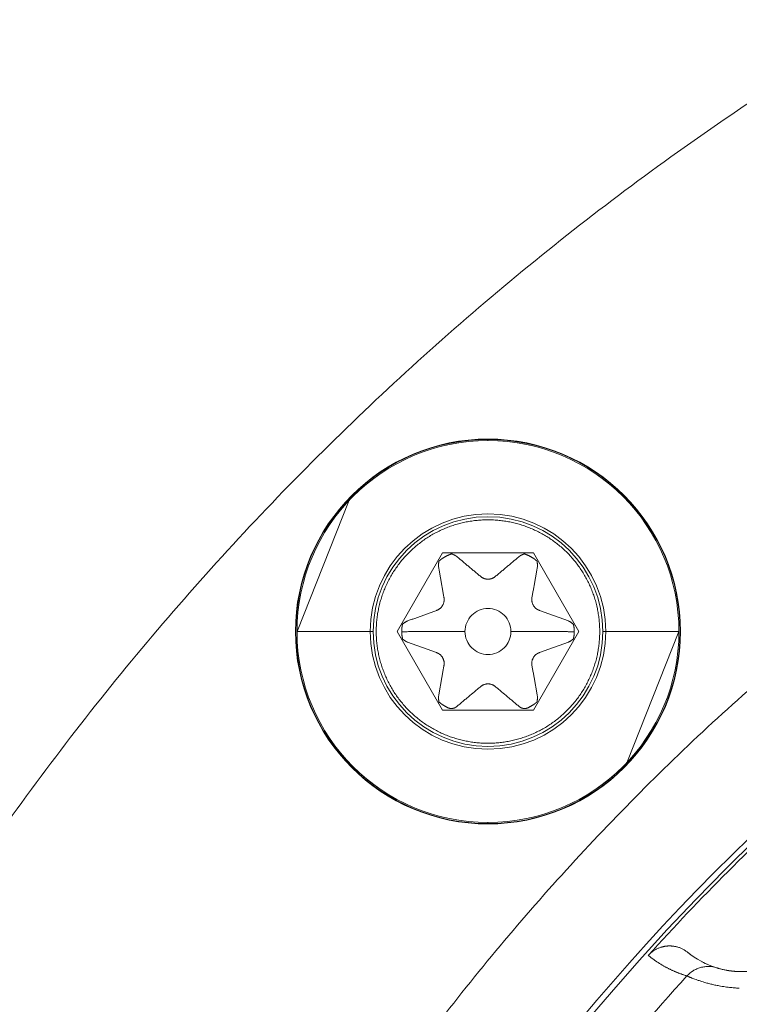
# Model space of a CAD drawing. Header units: millimetres. Extents: x 51337 to 61814, y -21781 to -12277.
# Tile 223 of 256: x 59215 to 59227, y -20688 to -20671. Entities that reach past the tile are written whole.
import ezdxf

# ---------------------------------------------------------------- set-up
doc = ezdxf.new("R2010")
doc.units = ezdxf.units.MM
doc.header["$LTSCALE"] = 0.3175
doc.layers.add('1轮廓实线层', color=7, linetype='Continuous', lineweight=18)

msp = doc.modelspace()

# ---------------------------------------------------------------- linework, layer by layer
at = {"layer": '1轮廓实线层'}
for p, q in [((59219.62053, -20681.62651), (59220.52974, -20679.34272)), ((59221.36417, -20681.62651), (59222.15371, -20680.25898)), ((59222.15371, -20680.25898), (59223.73279, -20680.25898)), ((59223.73279, -20680.25898), (59224.52233, -20681.62651)), ((59223.83738, -20681.25873), (59224.34388, -20681.44308)), ((59222.15371, -20682.99403), (59221.36417, -20681.62651)), ((59224.52233, -20681.62651), (59223.73279, -20682.99403)), ((59226.26597, -20681.62651), (59225.35676, -20683.9103)), ((59222.04912, -20681.99429), (59221.54262, -20681.80994)), ((59224.34388, -20681.80994), (59223.83738, -20681.99429)), ((59223.73279, -20682.99403), (59222.15371, -20682.99403)), ((59226.46577, -20687.24832), (59226.40911, -20687.20402))]:
    msp.add_line(p, q, dxfattribs=at)
msp.add_circle((59222.94325, -20681.62651), 3.35, dxfattribs=at)
for centre, radius, start, end in [((59255.29339, -20712.0386), 120, 105.6266319, 195.8396374), ((59255.29339, -20713.97664), 40, 288.773642, 251.226405), ((59222.94325, -20681.62651), 3.34311, 90, 270), ((59222.94325, -20681.62651), 3.32276, 90, 180), ((59222.94325, -20681.62651), 3.34311, 270, 90), ((59222.94325, -20681.62651), 3.32276, 0, 90), ((59255.29339, -20713.97664), 39.90067, 119.006664, 186.483245), ((59222.94325, -20681.62651), 2.04923, 0, 180), ((59222.94325, -20681.62651), 1.9988, 0, 180), ((59222.94325, -20681.62651), 3.32276, 180, 270), ((59222.94325, -20681.62651), 2.04923, 180, 0), ((59222.94325, -20681.62651), 1.9988, 180, 0), ((59222.94325, -20681.62651), 3.32276, 270, 0)]:
    msp.add_arc(centre, radius, start, end, dxfattribs=at)
for points, degree, knots in [([(59243.29339, -20762.51529), (59241.8275, -20762.15288), (59240.37805, -20761.72403), (59237.5239, -20760.73694), (59236.11919, -20760.1787), (59233.36605, -20758.93742), (59232.01761, -20758.25438), (59229.38807, -20756.7691), (59228.10696, -20755.96686), (59225.62259, -20754.24976), (59224.41932, -20753.3349), (59222.10049, -20751.40006), (59220.98493, -20750.38008), (59218.85067, -20748.24337), (59217.83198, -20747.12665), (59215.89979, -20744.80561), (59214.98631, -20743.60129), (59213.27205, -20741.11495), (59212.47128, -20739.83293), (59210.98901, -20737.20168), (59210.30752, -20735.85247), (59209.06939, -20733.0979), (59208.51277, -20731.69256), (59207.52894, -20728.83727), (59207.10175, -20727.38733), (59206.3803, -20724.45474), (59206.08605, -20722.9721), (59205.63289, -20719.98626), (59205.47399, -20718.48307), (59205.29284, -20715.46848), (59205.27059, -20713.95708), (59205.36294, -20710.93847), (59205.47753, -20709.43125), (59205.84261, -20706.43337), (59206.0931, -20704.94271), (59206.72792, -20701.99016), (59207.11225, -20700.52827), (59208.01161, -20697.64527), (59208.52663, -20696.22415), (59209.68315, -20693.43434), (59210.32464, -20692.06565), (59211.72882, -20689.39192), (59212.49151, -20688.08688), (59214.13185, -20685.55116), (59215.00949, -20684.32048), (59216.87252, -20681.94358), (59217.85791, -20680.79735), (59219.92836, -20678.59876), (59221.01341, -20677.54639), (59223.27429, -20675.54414), (59224.45011, -20674.59426), (59226.88287, -20672.80478), (59228.1398, -20671.96518), (59230.72449, -20670.40314), (59232.05224, -20669.68071), (59234.76766, -20668.35894), (59236.15533, -20667.7596), (59238.97919, -20666.68893), (59240.4154, -20666.21761), (59243.32455, -20665.40682), (59244.79751, -20665.06737), (59247.76809, -20664.52313), (59249.26572, -20664.31834), (59252.27336, -20664.04509), (59253.78337, -20663.97664), (59255.29339, -20663.97664)], 3, [0, 0, 0, 0, 0.03125, 0.03125, 0.0625, 0.0625, 0.09375, 0.09375, 0.125, 0.125, 0.15625, 0.15625, 0.1875, 0.1875, 0.21875, 0.21875, 0.25, 0.25, 0.28125, 0.28125, 0.3125, 0.3125, 0.34375, 0.34375, 0.375, 0.375, 0.40625, 0.40625, 0.4375, 0.4375, 0.46875, 0.46875, 0.5, 0.5, 0.53125, 0.53125, 0.5625, 0.5625, 0.59375, 0.59375, 0.625, 0.625, 0.65625, 0.65625, 0.6875, 0.6875, 0.71875, 0.71875, 0.75, 0.75, 0.78125, 0.78125, 0.8125, 0.8125, 0.84375, 0.84375, 0.875, 0.875, 0.90625, 0.90625, 0.9375, 0.9375, 0.96875, 0.96875, 1, 1, 1, 1]), ([(59255.29339, -20672.07871), (59254.04905, -20672.07871), (59252.80472, -20672.13418), (59250.32593, -20672.35562), (59249.09147, -20672.52159), (59246.64222, -20672.96272), (59245.42743, -20673.23787), (59243.02714, -20673.89518), (59241.84164, -20674.27733), (59239.50936, -20675.1456), (59238.36258, -20675.63173), (59236.1168, -20676.70408), (59235.01782, -20677.29032), (59232.87638, -20678.55825), (59231.83391, -20679.23995), (59229.81378, -20680.69339), (59228.83611, -20681.46514), (59226.95332, -20683.09257), (59226.0482, -20683.94826), (59224.31769, -20685.73676), (59223.49229, -20686.66959), (59221.92778, -20688.60498), (59221.18866, -20689.60755), (59219.80257, -20691.67447), (59219.15559, -20692.73883), (59217.95891, -20694.92089), (59217.4092, -20696.03859), (59216.41143, -20698.31848), (59215.96335, -20699.48066), (59215.1724, -20701.84028), (59214.82951, -20703.03772), (59214.39612, -20704.85321), (59214.26513, -20705.46159), (59214.08908, -20706.37808), (59214.00615, -20706.8373), (59213.91837, -20707.37458), (59213.87673, -20707.64358), (59213.85647, -20707.77816), (59213.84648, -20707.84547), (59213.84152, -20707.87913), (59213.83905, -20707.89597), (59213.83782, -20707.90438), (59213.8372, -20707.90859), (59213.83689, -20707.91069), (59213.83674, -20707.91175), (59213.83667, -20707.9122), (59213.83663, -20707.9125), (59213.8366, -20707.91269), (59213.70937, -20708.78254), (59213.6062, -20709.67892), (59213.45719, -20711.52223), (59213.41134, -20712.46916), (59213.38646, -20714.40966), (59213.40743, -20715.40323), (59213.5258, -20717.43177), (59213.62322, -20718.46674), (59213.9041, -20720.57141), (59214.08758, -20721.6411), (59214.54995, -20723.80696), (59214.82886, -20724.90312), (59215.49102, -20727.112), (59215.87428, -20728.22472), (59216.75334, -20730.45506), (59217.24915, -20731.57269), (59218.36046, -20733.79945), (59218.97597, -20734.90857), (59220.33249, -20737.10317), (59221.07351, -20738.18863), (59222.68513, -20740.31905), (59223.55575, -20741.36399), (59225.42857, -20743.39496), (59226.4308, -20744.38098), (59228.56636, -20746.2743), (59229.69972, -20747.1816), (59231.4956, -20748.46786), (59232.72477, -20749.30046), (59234.66208, -20750.46658), (59236.69018, -20751.54178), (59238.80563, -20752.51786), (59241.00428, -20753.38663), (59242.52227, -20753.88883), (59243.29339, -20754.11934)], 3, [0, 0, 0, 0, 0.03125, 0.03125, 0.0625, 0.0625, 0.09375, 0.09375, 0.125, 0.125, 0.15625, 0.15625, 0.1875, 0.1875, 0.21875, 0.21875, 0.25, 0.25, 0.28125, 0.28125, 0.3125, 0.3125, 0.34375, 0.34375, 0.375, 0.375, 0.40625, 0.40625, 0.4375, 0.4375, 0.46875, 0.46875, 0.484375, 0.484375, 0.4921875, 0.49609375, 0.49804687, 0.49902344, 0.49951172, 0.49975586, 0.49987793, 0.49993896, 0.49996948, 0.49998474, 0.49999237, 0.49999619, 0.49999619, 0.5, 0.5, 0.53125, 0.53125, 0.5625, 0.5625, 0.59375, 0.59375, 0.625, 0.625, 0.65625, 0.65625, 0.6875, 0.6875, 0.71875, 0.71875, 0.75, 0.75, 0.78125, 0.78125, 0.8125, 0.8125, 0.84375, 0.84375, 0.875, 0.875, 0.90625, 0.90625, 0.921875, 0.9375, 0.953125, 0.96875, 0.984375, 1, 1, 1, 1]), ([(59222.08305, -20680.49904), (59222.08043, -20680.47909), (59222.08301, -20680.45144), (59222.08358, -20680.44527), (59222.08951, -20680.40094)], 2, [0, 0, 0, 0.5, 0.5, 1, 1, 1]), ([(59222.30839, -20680.27337), (59222.34854, -20680.29015), (59222.35714, -20680.29424), (59222.38433, -20680.30716), (59222.40179, -20680.32181)], 2, [0, 0, 0, 0.5, 0.5, 1, 1, 1]), ([(59223.48471, -20680.32181), (59223.50188, -20680.3074), (59223.52937, -20680.29424), (59223.53746, -20680.29036), (59223.57812, -20680.27337)], 2, [0, 0, 0, 0.5, 0.5, 1, 1, 1]), ([(59223.79699, -20680.40094), (59223.80286, -20680.44483), (59223.80349, -20680.45144), (59223.80611, -20680.47875), (59223.80345, -20680.49904)], 2, [0, 0, 0, 0.5, 0.5, 1, 1, 1]), ([(59222.54325, -20681.62651), (59222.54325, -20681.57415), (59222.55366, -20681.52181), (59222.59374, -20681.42506), (59222.62338, -20681.38069), (59222.69743, -20681.30664), (59222.7418, -20681.27699), (59222.83855, -20681.23692), (59222.89089, -20681.22651), (59222.94325, -20681.22651)], 3, [0, 0, 0, 0, 0.25, 0.25, 0.5, 0.5, 0.75, 0.75, 1, 1, 1, 1]), ([(59222.94325, -20681.22651), (59222.99561, -20681.22651), (59223.04795, -20681.23692), (59223.1447, -20681.27699), (59223.18907, -20681.30664), (59223.26312, -20681.38069), (59223.29276, -20681.42506), (59223.33284, -20681.52181), (59223.34325, -20681.57415), (59223.34325, -20681.62651)], 3, [0, 0, 0, 0, 0.25, 0.25, 0.5, 0.5, 0.75, 0.75, 1, 1, 1, 1]), ([(59222.54325, -20681.62651), (59222.53503, -20681.62651), (59222.51859, -20681.62651), (59222.49395, -20681.62651), (59222.46931, -20681.62651), (59222.4447, -20681.62651), (59222.4201, -20681.62651), (59222.39552, -20681.62651), (59222.37097, -20681.62651), (59222.34645, -20681.62651), (59222.32197, -20681.62651), (59222.29752, -20681.62651), (59222.27311, -20681.62651), (59222.24875, -20681.62651), (59222.22443, -20681.62651), (59222.20017, -20681.62651), (59222.17597, -20681.62651), (59222.15182, -20681.62651), (59222.12775, -20681.62651), (59222.10374, -20681.62651), (59222.05999, -20681.62651), (59221.99834, -20681.62652), (59221.92089, -20681.62661), (59221.84867, -20681.62676), (59221.78161, -20681.627), (59221.7196, -20681.62733), (59221.66254, -20681.62776), (59221.61028, -20681.62829), (59221.56268, -20681.62892), (59221.51961, -20681.62967), (59221.48088, -20681.63051), (59221.4567, -20681.63123), (59221.44524, -20681.63157)], 3, [0, 0, 0, 0, 0.02090542, 0.04183523, 0.06278841, 0.08376393, 0.10476077, 0.12577787, 0.14681421, 0.16786872, 0.18894036, 0.21002805, 0.23113074, 0.25224734, 0.27337679, 0.294518, 0.3156699, 0.33683139, 0.35800139, 0.3791788, 0.40036254, 0.47413074, 0.5441052, 0.61024691, 0.67252895, 0.73093496, 0.78545746, 0.83609644, 0.88285788, 0.92575245, 0.96479429, 1, 1, 1, 1]), ([(59222.94325, -20682.02651), (59222.89089, -20682.02651), (59222.83855, -20682.0161), (59222.7418, -20681.97602), (59222.69743, -20681.94637), (59222.62338, -20681.87233), (59222.59374, -20681.82795), (59222.55366, -20681.73121), (59222.54325, -20681.67887), (59222.54325, -20681.62651)], 3, [0, 0, 0, 0, 0.25, 0.25, 0.5, 0.5, 0.75, 0.75, 1, 1, 1, 1]), ([(59223.34325, -20681.62651), (59223.34325, -20681.67887), (59223.33284, -20681.73121), (59223.29276, -20681.82795), (59223.26312, -20681.87233), (59223.18907, -20681.94637), (59223.1447, -20681.97602), (59223.04795, -20682.0161), (59222.99561, -20682.02651), (59222.94325, -20682.02651)], 3, [0, 0, 0, 0, 0.25, 0.25, 0.5, 0.5, 0.75, 0.75, 1, 1, 1, 1]), ([(59224.44119, -20681.63144), (59224.43438, -20681.63124), (59224.42034, -20681.63082), (59224.39847, -20681.63028), (59224.37519, -20681.62976), (59224.35048, -20681.62929), (59224.3243, -20681.62886), (59224.29663, -20681.62847), (59224.26743, -20681.62812), (59224.23667, -20681.62781), (59224.20434, -20681.62753), (59224.17041, -20681.62729), (59224.13484, -20681.62709), (59224.09763, -20681.62692), (59224.05874, -20681.62678), (59224.01815, -20681.62668), (59223.97586, -20681.6266), (59223.93185, -20681.62654), (59223.88612, -20681.62651), (59223.84031, -20681.62651), (59223.79493, -20681.62651), (59223.75051, -20681.62651), (59223.70585, -20681.62651), (59223.661, -20681.62651), (59223.61596, -20681.62651), (59223.57076, -20681.62651), (59223.52544, -20681.62651), (59223.48, -20681.62651), (59223.43448, -20681.62651), (59223.38892, -20681.62651), (59223.35846, -20681.62651), (59223.34325, -20681.62651)], 3, [0, 0, 0, 0, 0.02096334, 0.04318201, 0.06665936, 0.09139853, 0.11740239, 0.14467343, 0.17321375, 0.20302495, 0.23410806, 0.26646342, 0.30009069, 0.33498863, 0.37115513, 0.40858701, 0.44728001, 0.48722862, 0.52842602, 0.57086397, 0.61007796, 0.6492722, 0.68843976, 0.72757374, 0.76666725, 0.80571347, 0.84470562, 0.88363697, 0.92250086, 0.96129071, 1, 1, 1, 1]), ([(59222.08952, -20682.85212), (59222.08365, -20682.80823), (59222.08301, -20682.8016), (59222.08039, -20682.77428), (59222.08305, -20682.75397)], 2, [0, 0, 0, 0.5, 0.5, 1, 1, 1]), ([(59223.80345, -20682.75397), (59223.80607, -20682.77393), (59223.80349, -20682.80157), (59223.80292, -20682.80774), (59223.79699, -20682.85207)], 2, [0, 0, 0, 0.5, 0.5, 1, 1, 1]), ([(59225.73194, -20687.26395), (59225.79289, -20687.19656), (59225.96245, -20687.1092), (59226.0641, -20687.10091), (59226.11384, -20687.09686), (59226.16608, -20687.10346), (59226.30722, -20687.12129), (59226.41828, -20687.21131)], 2, [0, 0, 0, 0.25, 0.5, 0.5, 0.75, 0.75, 1, 1, 1]), ([(59226.40613, -20687.62106), (59226.3991, -20687.61891), (59226.38502, -20687.6146), (59226.36408, -20687.60789), (59226.34324, -20687.60098), (59226.3225, -20687.59385), (59226.30186, -20687.5865), (59226.28133, -20687.57893), (59226.2609, -20687.57115), (59226.24058, -20687.56316), (59226.22036, -20687.55494), (59226.20025, -20687.54651), (59226.18024, -20687.53786), (59226.16034, -20687.52899), (59226.14054, -20687.5199), (59226.12084, -20687.51059), (59226.10126, -20687.50107), (59226.08177, -20687.49132), (59226.0624, -20687.48135), (59226.04313, -20687.47117), (59226.02396, -20687.46076), (59226.0049, -20687.45013), (59225.98595, -20687.43928), (59225.9671, -20687.42821), (59225.94836, -20687.41692), (59225.92973, -20687.4054), (59225.91121, -20687.39366), (59225.89279, -20687.3817), (59225.87448, -20687.36952), (59225.85628, -20687.35711), (59225.83818, -20687.34448), (59225.8202, -20687.33162), (59225.80232, -20687.31854), (59225.78455, -20687.30524), (59225.76689, -20687.2917), (59225.74933, -20687.27796), (59225.73774, -20687.26863), (59225.73194, -20687.26395)], 3, [0, 0, 0, 0, 0.02695908, 0.05401288, 0.0811614, 0.10840466, 0.13574267, 0.16317545, 0.19070299, 0.21832533, 0.24604246, 0.27385441, 0.30176118, 0.32976278, 0.35785923, 0.38605054, 0.41433672, 0.44271778, 0.47119373, 0.49976459, 0.52843036, 0.55719105, 0.58604669, 0.61499727, 0.64404281, 0.67318333, 0.70241882, 0.7317493, 0.76117479, 0.79069529, 0.82031081, 0.85002137, 0.87982697, 0.90972762, 0.93972333, 0.96981413, 1, 1, 1, 1]), ([(59226.40613, -20687.62106), (59226.43616, -20687.58807), (59226.47188, -20687.55784), (59226.53221, -20687.52037), (59226.55342, -20687.50919), (59226.59747, -20687.48992), (59226.6203, -20687.48183), (59226.6669, -20687.46906), (59226.69067, -20687.46437), (59226.73836, -20687.4585), (59226.7623, -20687.45731), (59226.83324, -20687.45881), (59226.87932, -20687.46661), (59226.9219, -20687.4797)], 3, [0, 0, 0, 0, 0.25, 0.25, 0.375, 0.375, 0.5, 0.5, 0.625, 0.625, 0.75, 0.75, 1, 1, 1, 1]), ([(59227.48975, -20687.54053), (59227.48554, -20687.54088), (59227.47716, -20687.54157), (59227.46478, -20687.54247), (59227.45259, -20687.54326), (59227.44059, -20687.54395), (59227.42878, -20687.54453), (59227.41716, -20687.54502), (59227.40574, -20687.54541), (59227.3945, -20687.54572), (59227.38345, -20687.54594), (59227.37259, -20687.54608), (59227.36191, -20687.54614), (59227.35142, -20687.54613), (59227.34112, -20687.54605), (59227.33099, -20687.54591), (59227.32105, -20687.5457), (59227.31128, -20687.54544), (59227.3017, -20687.54512), (59227.29229, -20687.54474), (59227.28306, -20687.54432), (59227.274, -20687.54385), (59227.26511, -20687.54334), (59227.2564, -20687.54279), (59227.24785, -20687.5422), (59227.23948, -20687.54157), (59227.23127, -20687.54091), (59227.22322, -20687.54022), (59227.21534, -20687.5395), (59227.20762, -20687.53876), (59227.20006, -20687.53799), (59227.19266, -20687.5372), (59227.18541, -20687.5364), (59227.17833, -20687.53557), (59227.17139, -20687.53473), (59227.1646, -20687.53387), (59227.15797, -20687.53301), (59227.15148, -20687.53213), (59227.14514, -20687.53125), (59227.13895, -20687.53035), (59227.1329, -20687.52945), (59227.12698, -20687.52855), (59227.12121, -20687.52765), (59227.11558, -20687.52674), (59227.11008, -20687.52583), (59227.10471, -20687.52492), (59227.09948, -20687.52402), (59227.08608, -20687.52165), (59227.06369, -20687.5174), (59227.03322, -20687.51089), (59227.00228, -20687.50348), (59226.97808, -20687.497), (59226.96057, -20687.49195), (59226.94883, -20687.48838), (59226.93978, -20687.48552), (59226.93295, -20687.48331), (59226.92796, -20687.48166), (59226.92436, -20687.48048), (59226.92269, -20687.47995), (59226.9219, -20687.4797)], 3, [0, 0, 0, 0, 0.0114008, 0.02273719, 0.03401028, 0.04522103, 0.05637026, 0.06745862, 0.07848665, 0.08945476, 0.10036322, 0.11121222, 0.12200185, 0.13273207, 0.1434028, 0.15401385, 0.16456497, 0.17505584, 0.18548607, 0.19585522, 0.2061628, 0.21640828, 0.22659107, 0.23671056, 0.2467661, 0.25675699, 0.26668253, 0.27654199, 0.28633461, 0.29605961, 0.30571622, 0.31530363, 0.32482104, 0.33426763, 0.34364258, 0.35294507, 0.36217427, 0.37132935, 0.38040949, 0.38941387, 0.39834166, 0.40719205, 0.41596423, 0.42465739, 0.43327074, 0.44180349, 0.45025487, 0.45862409, 0.50771785, 0.5670267, 0.63689681, 0.71769997, 0.76814187, 0.81534828, 0.85922966, 0.8997056, 0.93670309, 0.97015512, 1, 1, 1, 1]), ([(59226.40613, -20687.62106), (59226.40645, -20687.62126), (59226.4071, -20687.62166), (59226.40841, -20687.6224), (59226.41004, -20687.62326), (59226.41206, -20687.62428), (59226.41448, -20687.62547), (59226.41736, -20687.62683), (59226.42073, -20687.62839), (59226.42464, -20687.63017), (59226.42913, -20687.63217), (59226.43426, -20687.63441), (59226.44005, -20687.6369), (59226.44657, -20687.63966), (59226.45385, -20687.64269), (59226.46195, -20687.64601), (59226.47091, -20687.64963), (59226.48079, -20687.65355), (59226.49711, -20687.65991), (59226.52318, -20687.6699), (59226.56403, -20687.68507), (59226.61743, -20687.70384), (59226.68045, -20687.72445), (59226.7495, -20687.74486), (59226.8193, -20687.76312), (59226.89062, -20687.77947), (59226.9573, -20687.7925), (59227.01742, -20687.80268), (59227.06958, -20687.81064), (59227.119, -20687.81736), (59227.16535, -20687.82294), (59227.20832, -20687.82754), (59227.24766, -20687.83128), (59227.28313, -20687.83434), (59227.30565, -20687.83613), (59227.31615, -20687.83696)], 3, [0, 0, 0, 0, 0.01071754, 0.02203092, 0.03393746, 0.04643449, 0.05951945, 0.07318978, 0.08744306, 0.1022769, 0.11768902, 0.1336772, 0.15023929, 0.1673732, 0.18507685, 0.20334818, 0.22218509, 0.24158542, 0.26154691, 0.312327, 0.37160411, 0.4392434, 0.5150676, 0.58163483, 0.64470892, 0.70430255, 0.76044006, 0.80090573, 0.83825972, 0.87255911, 0.90385888, 0.93221013, 0.95765864, 0.98024414, 1, 1, 1, 1])]:
    msp.add_open_spline(points, degree=degree, knots=knots, dxfattribs=at)
for points, weights in [([(59245.29339, -20749.71009), (59188.97218, -20733.94861), (59198.17254, -20676.87032), (59255.29339, -20676.87032)], [0.885655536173, 0.376739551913, 0.385737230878, 0.912648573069]), ([(59222.94325, -20678.30374), (59222.94325, -20678.29479), (59222.94325, -20678.28798), (59222.94325, -20678.28339)], [0.999766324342, 0.995928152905, 0.995927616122, 0.99976471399]), ([(59220.89402, -20681.62651), (59220.33231, -20681.62651), (59219.89528, -20681.62651), (59219.62049, -20681.62651)], [0.978690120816, 0.950651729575, 0.950652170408, 0.978691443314]), ([(59220.94445, -20681.62651), (59220.92667, -20681.62651), (59220.90975, -20681.62651), (59220.89402, -20681.62651)], [0.99960959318, 0.993253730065, 0.993252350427, 0.999605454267]), ([(59224.99248, -20681.62651), (59224.97675, -20681.62651), (59224.95983, -20681.62651), (59224.94205, -20681.62651)], [0.999605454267, 0.993252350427, 0.993253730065, 0.99960959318]), ([(59226.26601, -20681.62651), (59225.99122, -20681.62651), (59225.55418, -20681.62651), (59224.99248, -20681.62651)], [0.978691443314, 0.950652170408, 0.950651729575, 0.978690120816]), ([(59222.94325, -20684.96962), (59222.94325, -20684.96504), (59222.94325, -20684.95823), (59222.94325, -20684.94927)], [0.99976471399, 0.995927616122, 0.995928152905, 0.999766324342])]:
    msp.add_rational_spline(points, weights, degree=3, dxfattribs=at)
for points, degree in [([(59224.88745, -20681.62651), (59224.88745, -20681.24034), (59224.59208, -20680.52612), (59224.04547, -20679.9789), (59223.33105, -20679.68252), (59222.5576, -20679.68209), (59221.84286, -20679.97768), (59221.29565, -20680.52429), (59220.99905, -20681.23922), (59220.99905, -20681.62651)], 2), ([(59222.08951, -20680.40094), (59222.09963, -20680.39353), (59222.1411, -20680.35893), (59222.15275, -20680.35171)], 2), ([(59222.15275, -20680.35171), (59222.23449, -20680.30451)], 1), ([(59222.23449, -20680.30451), (59222.30839, -20680.27337)], 1), ([(59222.40179, -20680.32181), (59222.81756, -20680.67066)], 1), ([(59223.06894, -20680.67066), (59223.48471, -20680.32181)], 1), ([(59223.57812, -20680.27337), (59223.65201, -20680.30451)], 1), ([(59223.65201, -20680.30451), (59223.73375, -20680.35171)], 1), ([(59223.73375, -20680.35171), (59223.74526, -20680.35885), (59223.78721, -20680.39378), (59223.79699, -20680.40094)], 2), ([(59222.17768, -20681.03606), (59222.08305, -20680.49904)], 1), ([(59223.80345, -20680.49904), (59223.70882, -20681.03606)], 1), ([(59222.81756, -20680.67066), (59222.87258, -20680.71507), (59222.94325, -20680.71507)], 2), ([(59222.94325, -20680.71507), (59223.01392, -20680.71507), (59223.06894, -20680.67066)], 2), ([(59222.04912, -20681.25873), (59222.11708, -20681.23399), (59222.1904, -20681.1082), (59222.17768, -20681.03606)], 2), ([(59223.70882, -20681.03606), (59223.69626, -20681.10728), (59223.76854, -20681.23367), (59223.83738, -20681.25873)], 2), ([(59221.54262, -20681.44308), (59222.04912, -20681.25873)], 1), ([(59221.4546, -20681.5001), (59221.5128, -20681.45393), (59221.54262, -20681.44308)], 2), ([(59224.34388, -20681.44308), (59224.37372, -20681.45394), (59224.43191, -20681.50012)], 2), ([(59221.44399, -20681.57931), (59221.44441, -20681.56599), (59221.45338, -20681.51307), (59221.4546, -20681.5001)], 2), ([(59221.44399, -20681.6737), (59221.44399, -20681.57931)], 1), ([(59224.43191, -20681.50012), (59224.43315, -20681.51336), (59224.44208, -20681.56587), (59224.44251, -20681.57931)], 2), ([(59224.44251, -20681.57931), (59224.44251, -20681.6737)], 1), ([(59220.99905, -20681.62651), (59220.99905, -20682.01267), (59221.29442, -20682.72689), (59221.84103, -20683.27411), (59222.55545, -20683.57049), (59223.3289, -20683.57092), (59224.04364, -20683.27533), (59224.59085, -20682.72872), (59224.88745, -20682.01379), (59224.88745, -20681.62651)], 2), ([(59221.45737, -20681.75972), (59221.45596, -20681.7479), (59221.44449, -20681.68945), (59221.44399, -20681.6737)], 2), ([(59221.54262, -20681.80994), (59221.52408, -20681.80319), (59221.47834, -20681.77422), (59221.45737, -20681.75972)], 2), ([(59224.4319, -20681.75291), (59224.3737, -20681.79908), (59224.34388, -20681.80994)], 2), ([(59224.44251, -20681.6737), (59224.44209, -20681.68703), (59224.43312, -20681.73994), (59224.4319, -20681.75291)], 2), ([(59222.17768, -20682.21696), (59222.19024, -20682.14573), (59222.11796, -20682.01934), (59222.04912, -20681.99429)], 2), ([(59223.83738, -20681.99429), (59223.76942, -20682.01903), (59223.6961, -20682.14481), (59223.70882, -20682.21696)], 2), ([(59222.08305, -20682.75397), (59222.17768, -20682.21696)], 1), ([(59223.70882, -20682.21696), (59223.80345, -20682.75397)], 1), ([(59222.81785, -20682.58212), (59222.39964, -20682.93299)], 1), ([(59223.06867, -20682.58213), (59223.01408, -20682.53823), (59222.87314, -20682.53766), (59222.81785, -20682.58212)], 2), ([(59223.48686, -20682.93299), (59223.06867, -20682.58213)], 1), ([(59222.15275, -20682.9013), (59222.14125, -20682.89417), (59222.09936, -20682.8593), (59222.08952, -20682.85212)], 2), ([(59222.23449, -20682.9485), (59222.15275, -20682.9013)], 1), ([(59222.30537, -20682.9663), (59222.2677, -20682.9663), (59222.23449, -20682.9485)], 2), ([(59222.39964, -20682.93299), (59222.35837, -20682.9663), (59222.30537, -20682.9663)], 2), ([(59223.58113, -20682.9663), (59223.52813, -20682.9663), (59223.48686, -20682.93299)], 2), ([(59223.65201, -20682.9485), (59223.6188, -20682.9663), (59223.58113, -20682.9663)], 2), ([(59223.73375, -20682.9013), (59223.65201, -20682.9485)], 1), ([(59223.79699, -20682.85207), (59223.78687, -20682.85948), (59223.7454, -20682.89408), (59223.73375, -20682.9013)], 2), ([(59225.73194, -20687.26395), (59226.63268, -20686.26715), (59227.58389, -20685.31595), (59228.58069, -20684.4152)], 3), ([(59226.9219, -20687.4797), (59226.72696, -20687.41977), (59226.56175, -20687.32761), (59226.41828, -20687.21132)], 3), ([(59226.90399, -20687.47457), (59226.81838, -20687.44733), (59226.73908, -20687.41343), (59226.66483, -20687.37413)], 3), ([(59224.74332, -20689.56796), (59225.27614, -20688.90108), (59225.83081, -20688.25164), (59226.40613, -20687.62106)], 3)]:
    msp.add_open_spline(points, degree=degree, dxfattribs=at)

doc.saveas('drawing.dxf')
